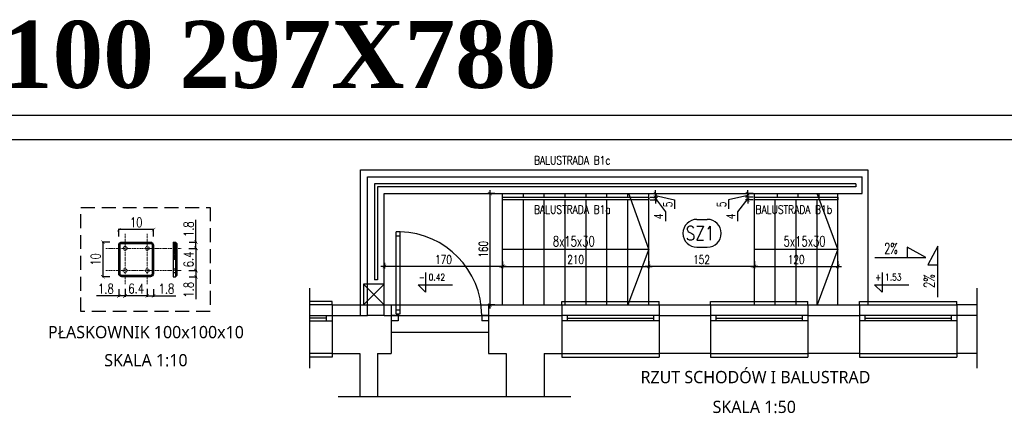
# Model space of a CAD drawing. Header units: millimetres. Extents: x 31969 to 285678, y -69766 to -1123.
# Tile 46 of 161: x 140356 to 141772, y -18277 to -17692. Entities that reach past the tile are written whole.
import ezdxf
from ezdxf.enums import TextEntityAlignment as Align
from ezdxf.lldxf.tags import DXFTag

# ---------------------------------------------------------------- set-up
doc = ezdxf.new("R2010")
doc.units = ezdxf.units.MM
for name, pattern in [('ACAD_ISO10W100', [18, 12, -3, 0, -3]), ('HIDDEN', [0.375, 0.25, -0.125]), ('KRE_16_8', [24, 16, -8])]:
    doc.linetypes.add(name, pattern=pattern)
for name, color, linetype in [('a-balustrady detal', 5, 'Continuous'), ('a-biblioteka', 251, 'Continuous'), ('a-izolacja 1', 3, 'Continuous'), ('a-koty', 1, 'Continuous'), ('a-opis 1', 3, 'Continuous'), ('a-opis 2', 1, 'Continuous'), ('a-przerywana', 250, 'HIDDEN'), ('a-ramka', 7, 'Continuous'), ('a-schody', 3, 'Continuous'), ('a-stolarka drzwiowa', 3, 'Continuous'), ('a-stolarka okienna', 3, 'Continuous'), ('a-szkło', 4, 'Continuous'), ('a-widokowa', 3, 'Continuous'), ('a-wymiary', 11, 'Continuous'), ('A_detal', 150, 'Continuous'), ('A_ponad', 252, 'KRE_16_8'), ('A_widokowe_1', 4, 'Continuous')]:
    doc.layers.add(name, color=color, linetype=linetype)
doc.layers.add('a-pomocnicza', color=42, linetype='Continuous', plot=False)
doc.styles.add('PRZEKRÓJ2', font='l_10646.ttf')
doc.styles.add('STYLE2', font='timesbd.ttf')
doc.styles.add('WYMIAR', font='romans.shx', dxfattribs={"width": 0.8})
doc.styles.add('WYMIARY', font='simplex.shx', dxfattribs={"width": 0.75})
tags = doc.linetypes.add('DASHED', pattern=[0.75, 0.5, -0.25]).pattern_tags.tags
tags[6:7] = [DXFTag(74, 4), DXFTag(75, 0), DXFTag(340, '0'), DXFTag(46, 1.0), DXFTag(50, 0.0), DXFTag(44, 0.0), DXFTag(45, 0.0)]
tags[4:5] = [DXFTag(74, 4), DXFTag(75, 0), DXFTag(340, '0'), DXFTag(46, 1.0), DXFTag(50, 0.0), DXFTag(44, 0.0), DXFTag(45, 0.0)]
doc.dimstyles.new('MAREK50', dxfattribs={"dimtxt": 12.5, "dimasz": 5, "dimexe": 3, "dimexo": 2, "dimgap": 3.5, "dimtad": 1, "dimdec": 1, "dimdsep": 46, "dimtxsty": 'WYMIARY', "dimblk1": 'ARCHTICK', "dimblk2": 'ARCHTICK', "dimsah": 1, "dimcen": 2.5, "dimdle": 5, "dimadec": 0, "dimazin": 0, "dimtfac": 1, "dimtdec": 1, "dimtmove": 1, "dimatfit": 3, "dimldrblk": 'ARCHTICK', "dimfxl": 0, "dimtolj": 1, "dimtzin": 0, "dimarcsym": 0})
pattern_1 = [(315, (-1274062.8455, -194434.7474), (1.1225320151, 1.1225320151), []), (45, (-1274062.8455, -194434.7474), (-1.1225320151, 1.1225320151), [])]

# ---------------------------------------------------------------- blocks, each defined once
blk = doc.blocks.new('_ARCHTICK')
at = {"color": 0, "linetype": 'ByBlock', "const_width": 0.15}
blk.add_lwpolyline([(-0.5, -0.5), (0.5, 0.5)], dxfattribs=at)
blk = doc.blocks.new('*D558')
at = {"layer": 'a-wymiary', "color": 0, "lineweight": -2, "ltscale": 100}
for p, q in [((141039.1, -17942), (141029.5, -17942)), ((141032.5, -18107), (141032.5, -17937)), ((141039.1, -18102), (141029.5, -18102))]:
    blk.add_line(p, q, dxfattribs=at)
at = {"layer": 'DEFPOINTS', "color": 0, "ltscale": 100}
for p in [(141032.5, -17942), (141041.1, -17942), (141041.1, -18102)]:
    blk.add_point(p, dxfattribs=at)
at = {"layer": 'a-wymiary', "color": 0, "lineweight": -2, "ltscale": 100, "xscale": 5, "yscale": 5, "zscale": 5}
for p, rotation in [((141032.5, -17942), 90), ((141032.5, -18102), 270)]:
    blk.add_blockref('_ARCHTICK', p, dxfattribs=dict(at, rotation=rotation))
at = {"layer": 'a-wymiary', "color": 0, "ltscale": 100, "insert": (141022.8, -18022), "char_height": 12.5, "attachment_point": 5, "rotation": 90, "style": 'WYMIARY'}
blk.add_mtext('\\A1;160', dxfattribs=at)
blk = doc.blocks.new('*D559')
at = {"layer": 'a-wymiary', "color": 0, "lineweight": -2, "ltscale": 100}
for p, q in [((141050.5, -18039.6), (141050.5, -18049.6)), ((141260.5, -18039), (141260.5, -18049.6)), ((141045.5, -18046.6), (141265.5, -18046.6))]:
    blk.add_line(p, q, dxfattribs=at)
at = {"layer": 'DEFPOINTS', "color": 0, "ltscale": 100}
for p in [(141050.5, -18037.6), (141260.5, -18037), (141260.5, -18046.6)]:
    blk.add_point(p, dxfattribs=at)
at = {"layer": 'a-wymiary', "color": 0, "lineweight": -2, "ltscale": 100, "xscale": 5, "yscale": 5, "zscale": 5, "rotation": 180}
blk.add_blockref('_ARCHTICK', (141050.5, -18046.6), dxfattribs=at)
at = {"layer": 'a-wymiary', "color": 0, "lineweight": -2, "ltscale": 100, "xscale": 5, "yscale": 5, "zscale": 5}
blk.add_blockref('_ARCHTICK', (141260.5, -18046.6), dxfattribs=at)
at = {"layer": 'a-wymiary', "color": 0, "ltscale": 100, "insert": (141155.5, -18036.9), "char_height": 12.5, "attachment_point": 5, "style": 'WYMIARY'}
blk.add_mtext('\\A1;210', dxfattribs=at)
blk = doc.blocks.new('*D560')
at = {"layer": 'a-wymiary', "color": 0, "lineweight": -2, "ltscale": 100}
for p, q in [((141412.5, -18039), (141412.5, -18049.6)), ((141532.5, -18039), (141532.5, -18049.6)), ((141407.5, -18046.6), (141537.5, -18046.6))]:
    blk.add_line(p, q, dxfattribs=at)
at = {"layer": 'DEFPOINTS', "color": 0, "ltscale": 100}
for p in [(141412.5, -18037), (141532.5, -18037), (141532.5, -18046.6)]:
    blk.add_point(p, dxfattribs=at)
at = {"layer": 'a-wymiary', "color": 0, "lineweight": -2, "ltscale": 100, "xscale": 5, "yscale": 5, "zscale": 5, "rotation": 180}
blk.add_blockref('_ARCHTICK', (141412.5, -18046.6), dxfattribs=at)
at = {"layer": 'a-wymiary', "color": 0, "lineweight": -2, "ltscale": 100, "xscale": 5, "yscale": 5, "zscale": 5}
blk.add_blockref('_ARCHTICK', (141532.5, -18046.6), dxfattribs=at)
at = {"layer": 'a-wymiary', "color": 0, "ltscale": 100, "insert": (141472.5, -18036.9), "char_height": 12.5, "attachment_point": 5, "style": 'WYMIARY'}
blk.add_mtext('\\A1;120', dxfattribs=at)
blk = doc.blocks.new('*D563')
at = {"layer": 'a-wymiary', "color": 0, "lineweight": -2, "ltscale": 100}
for p, q in [((140880.5, -18041.6), (140880.5, -18049.6)), ((141050.5, -18041.6), (141050.5, -18049.6)), ((141055.5, -18046.6), (140875.5, -18046.6))]:
    blk.add_line(p, q, dxfattribs=at)
at = {"layer": 'DEFPOINTS', "color": 0, "ltscale": 100}
for p in [(140880.5, -18039.6), (141050.5, -18039.6), (140880.5, -18046.6)]:
    blk.add_point(p, dxfattribs=at)
at = {"layer": 'a-wymiary', "color": 0, "lineweight": -2, "ltscale": 100, "xscale": 5, "yscale": 5, "zscale": 5, "rotation": 180}
blk.add_blockref('_ARCHTICK', (140880.5, -18046.6), dxfattribs=at)
at = {"layer": 'a-wymiary', "color": 0, "lineweight": -2, "ltscale": 100, "xscale": 5, "yscale": 5, "zscale": 5}
blk.add_blockref('_ARCHTICK', (141050.5, -18046.6), dxfattribs=at)
at = {"layer": 'a-wymiary', "color": 0, "ltscale": 100, "insert": (140965.5, -18036.9), "char_height": 12.5, "attachment_point": 5, "style": 'WYMIARY'}
blk.add_mtext('\\A1;170', dxfattribs=at)
blk = doc.blocks.new('*D564')
at = {"layer": 'a-wymiary', "color": 0, "lineweight": -2, "ltscale": 100}
for p, q in [((141260.5, -18039), (141260.5, -18049.6)), ((141412.5, -18039), (141412.5, -18049.6)), ((141417.5, -18046.6), (141255.5, -18046.6))]:
    blk.add_line(p, q, dxfattribs=at)
at = {"layer": 'DEFPOINTS', "color": 0, "ltscale": 100}
for p in [(141260.5, -18037), (141412.5, -18037), (141260.5, -18046.6)]:
    blk.add_point(p, dxfattribs=at)
at = {"layer": 'a-wymiary', "color": 0, "lineweight": -2, "ltscale": 100, "xscale": 5, "yscale": 5, "zscale": 5, "rotation": 180}
blk.add_blockref('_ARCHTICK', (141260.5, -18046.6), dxfattribs=at)
at = {"layer": 'a-wymiary', "color": 0, "lineweight": -2, "ltscale": 100, "xscale": 5, "yscale": 5, "zscale": 5}
blk.add_blockref('_ARCHTICK', (141412.5, -18046.6), dxfattribs=at)
at = {"layer": 'a-wymiary', "color": 0, "ltscale": 100, "insert": (141336.5, -18036.9), "char_height": 12.5, "attachment_point": 5, "style": 'WYMIARY'}
blk.add_mtext('\\A1;152', dxfattribs=at)
blk = doc.blocks.new('*D568')
at = {"layer": 'a-wymiary', "color": 0, "lineweight": -2, "ltscale": 100}
for p, q in [((141262.5, -17942), (141273.1, -17942)), ((141270.1, -17942), (141270.1, -17937)), ((141270.1, -17942), (141270.1, -17947)), ((141270.1, -17942), (141270.1, -17947)), ((141270.1, -17944.5), (141297.8, -17950.8)), ((141262.5, -17947), (141273.1, -17947)), ((141270.1, -17947), (141270.1, -17952)), ((141297.8, -17950.8), (141297.8, -17964))]:
    blk.add_line(p, q, dxfattribs=at)
at = {"layer": 'DEFPOINTS', "color": 0, "ltscale": 100}
for p in [(141260.5, -17942), (141260.5, -17947), (141270.1, -17947)]:
    blk.add_point(p, dxfattribs=at)
at = {"layer": 'a-wymiary', "color": 0, "lineweight": -2, "ltscale": 100, "xscale": 5, "yscale": 5, "zscale": 5}
for p, rotation in [((141270.1, -17942), 270), ((141270.1, -17947), 90)]:
    blk.add_blockref('_ARCHTICK', p, dxfattribs=dict(at, rotation=rotation))
at = {"layer": 'a-wymiary', "color": 0, "ltscale": 100, "insert": (141288.1, -17957.4), "char_height": 12.5, "attachment_point": 5, "rotation": 90, "style": 'WYMIARY'}
blk.add_mtext('\\A1;5', dxfattribs=at)
blk = doc.blocks.new('*D569')
at = {"layer": 'a-wymiary', "color": 0, "lineweight": -2, "ltscale": 100}
for p, q in [((141270.1, -17947), (141270.1, -17942)), ((141262.5, -17947), (141273.1, -17947)), ((141262.5, -17951), (141273.1, -17951)), ((141270.1, -17947), (141270.1, -17951)), ((141270.1, -17947), (141270.1, -17951)), ((141270.1, -17949), (141284.6, -17968)), ((141270.1, -17951), (141270.1, -17956)), ((141284.6, -17968), (141284.6, -17981.7))]:
    blk.add_line(p, q, dxfattribs=at)
at = {"layer": 'DEFPOINTS', "color": 0, "ltscale": 100}
for p in [(141260.5, -17947), (141260.5, -17951), (141270.1, -17951)]:
    blk.add_point(p, dxfattribs=at)
at = {"layer": 'a-wymiary', "color": 0, "lineweight": -2, "ltscale": 100, "xscale": 5, "yscale": 5, "zscale": 5}
for p, rotation in [((141270.1, -17947), 270), ((141270.1, -17951), 90)]:
    blk.add_blockref('_ARCHTICK', p, dxfattribs=dict(at, rotation=rotation))
at = {"layer": 'a-wymiary', "color": 0, "ltscale": 100, "insert": (141274.8, -17974.8), "char_height": 12.5, "attachment_point": 5, "rotation": 90, "style": 'WYMIARY'}
blk.add_mtext('\\A1;4', dxfattribs=at)
blk = doc.blocks.new('*D570')
at = {"layer": 'a-wymiary', "color": 0, "lineweight": -2, "ltscale": 100}
for p, q in [((141402.8, -17944.5), (141375.1, -17950.8)), ((141410.5, -17942), (141399.8, -17942)), ((141402.8, -17942), (141402.8, -17937)), ((141402.8, -17942), (141402.8, -17947)), ((141402.8, -17942), (141402.8, -17947)), ((141375.1, -17950.8), (141375.1, -17964)), ((141410.5, -17947), (141399.8, -17947)), ((141402.8, -17947), (141402.8, -17952))]:
    blk.add_line(p, q, dxfattribs=at)
at = {"layer": 'DEFPOINTS', "color": 0, "ltscale": 100}
for p in [(141412.5, -17942), (141402.8, -17947), (141412.5, -17947)]:
    blk.add_point(p, dxfattribs=at)
at = {"layer": 'a-wymiary', "color": 0, "lineweight": -2, "ltscale": 100, "xscale": 5, "yscale": 5, "zscale": 5}
for p, rotation in [((141402.8, -17942), 270), ((141402.8, -17947), 90)]:
    blk.add_blockref('_ARCHTICK', p, dxfattribs=dict(at, rotation=rotation))
at = {"layer": 'a-wymiary', "color": 0, "ltscale": 100, "insert": (141365.4, -17957.4), "char_height": 12.5, "attachment_point": 5, "rotation": 90, "style": 'WYMIARY'}
blk.add_mtext('\\A1;5', dxfattribs=at)
blk = doc.blocks.new('*D571')
at = {"layer": 'a-wymiary', "color": 0, "lineweight": -2, "ltscale": 100}
for p, q in [((141402.8, -17947), (141402.8, -17942)), ((141402.8, -17949), (141388.3, -17968)), ((141410.5, -17947), (141399.8, -17947)), ((141410.5, -17951), (141399.8, -17951)), ((141402.8, -17947), (141402.8, -17951)), ((141402.8, -17947), (141402.8, -17951)), ((141402.8, -17951), (141402.8, -17956)), ((141388.3, -17968), (141388.3, -17981.7))]:
    blk.add_line(p, q, dxfattribs=at)
at = {"layer": 'DEFPOINTS', "color": 0, "ltscale": 100}
for p in [(141402.8, -17951), (141412.5, -17947), (141412.5, -17951)]:
    blk.add_point(p, dxfattribs=at)
at = {"layer": 'a-wymiary', "color": 0, "lineweight": -2, "ltscale": 100, "xscale": 5, "yscale": 5, "zscale": 5}
for p, rotation in [((141402.8, -17947), 270), ((141402.8, -17951), 90)]:
    blk.add_blockref('_ARCHTICK', p, dxfattribs=dict(at, rotation=rotation))
at = {"layer": 'a-wymiary', "color": 0, "ltscale": 100, "insert": (141378.6, -17974.8), "char_height": 12.5, "attachment_point": 5, "rotation": 90, "style": 'WYMIARY'}
blk.add_mtext('\\A1;4', dxfattribs=at)
blk = doc.blocks.new('*D500')
at = {"layer": 'a-wymiary', "color": 0, "lineweight": -2, "ltscale": 100}
for p, q in [((291537.2, 42692.5), (291537.2, 42703.7)), ((291587.2, 42702.5), (291537.2, 42702.5)), ((291587.2, 42692.5), (291587.2, 42703.7))]:
    blk.add_line(p, q, dxfattribs=at)
at = {"layer": 'DEFPOINTS', "color": 0, "ltscale": 100}
for p in [(291537.2, 42702.5), (291537.2, 42675.6), (291587.2, 42675.6)]:
    blk.add_point(p, dxfattribs=at)
at = {"layer": 'a-wymiary', "color": 0, "lineweight": -2, "ltscale": 100, "xscale": 5, "yscale": 5, "zscale": 5, "rotation": 180}
blk.add_blockref('_ARCHTICK', (291537.2, 42702.5), dxfattribs=at)
at = {"layer": 'a-wymiary', "color": 0, "lineweight": -2, "ltscale": 100, "xscale": 5, "yscale": 5, "zscale": 5}
blk.add_blockref('_ARCHTICK', (291587.2, 42702.5), dxfattribs=at)
at = {"layer": 'a-wymiary', "color": 0, "ltscale": 100, "insert": (291562.2, 42713), "char_height": 14, "attachment_point": 5, "style": 'WYMIARY'}
blk.add_mtext('\\A1;10', dxfattribs=at)
blk = doc.blocks.new('*D501')
at = {"layer": 'a-wymiary', "color": 0, "lineweight": -2, "ltscale": 100}
for p, q in [((291578.2, 42617.1), (291578.2, 42605.8)), ((291587.2, 42617.1), (291587.2, 42605.8)), ((291578.2, 42607.1), (291587.2, 42607.1)), ((291587.2, 42607.1), (291619.2, 42607.1))]:
    blk.add_line(p, q, dxfattribs=at)
at = {"layer": 'DEFPOINTS', "color": 0, "ltscale": 100}
for p in [(291578.2, 42643.6), (291587.2, 42643.6), (291578.2, 42607.1)]:
    blk.add_point(p, dxfattribs=at)
at = {"layer": 'a-wymiary', "color": 0, "lineweight": -2, "ltscale": 100, "xscale": 5, "yscale": 5, "zscale": 5, "rotation": 180}
blk.add_blockref('_ARCHTICK', (291578.2, 42607.1), dxfattribs=at)
at = {"layer": 'a-wymiary', "color": 0, "lineweight": -2, "ltscale": 100, "xscale": 5, "yscale": 5, "zscale": 5}
blk.add_blockref('_ARCHTICK', (291587.2, 42607.1), dxfattribs=at)
at = {"layer": 'a-wymiary', "color": 0, "ltscale": 100, "insert": (291605.7, 42617.6), "char_height": 14, "attachment_point": 5, "style": 'WYMIARY'}
blk.add_mtext('\\A1;1.8', dxfattribs=at)
blk = doc.blocks.new('*D502')
at = {"layer": 'a-wymiary', "color": 0, "lineweight": -2}
for p, q in [((291546.2, 42617.3), (291546.2, 42606.1)), ((291578.2, 42617.3), (291578.2, 42606.1)), ((291578.2, 42607.3), (291546.2, 42607.3))]:
    blk.add_line(p, q, dxfattribs=at)
at = {"layer": 'DEFPOINTS', "color": 0}
for p in [(291578.2, 42643.6), (291546.2, 42623.9), (291546.2, 42607.3)]:
    blk.add_point(p, dxfattribs=at)
at = {"layer": 'a-wymiary', "color": 0, "lineweight": -2, "xscale": 5, "yscale": 5, "zscale": 5, "rotation": 180}
blk.add_blockref('_ARCHTICK', (291546.2, 42607.3), dxfattribs=at)
at = {"layer": 'a-wymiary', "color": 0, "lineweight": -2, "xscale": 5, "yscale": 5, "zscale": 5}
blk.add_blockref('_ARCHTICK', (291578.2, 42607.3), dxfattribs=at)
at = {"layer": 'a-wymiary', "color": 0, "insert": (291562.2, 42617.8), "char_height": 14, "attachment_point": 5, "style": 'WYMIARY'}
blk.add_mtext('\\A1;6.4', dxfattribs=at)
blk = doc.blocks.new('*D503')
at = {"layer": 'a-wymiary', "color": 0, "lineweight": -2, "ltscale": 100}
for p, q in [((291537.2, 42617.1), (291537.2, 42605.8)), ((291546.2, 42617.1), (291546.2, 42605.8)), ((291537.2, 42607.1), (291505.2, 42607.1)), ((291546.2, 42607.1), (291537.2, 42607.1))]:
    blk.add_line(p, q, dxfattribs=at)
at = {"layer": 'DEFPOINTS', "color": 0, "ltscale": 100}
for p in [(291537.2, 42643.6), (291546.2, 42643.6), (291546.2, 42607.1)]:
    blk.add_point(p, dxfattribs=at)
at = {"layer": 'a-wymiary', "color": 0, "lineweight": -2, "ltscale": 100, "xscale": 5, "yscale": 5, "zscale": 5, "rotation": 180}
blk.add_blockref('_ARCHTICK', (291537.2, 42607.1), dxfattribs=at)
at = {"layer": 'a-wymiary', "color": 0, "lineweight": -2, "ltscale": 100, "xscale": 5, "yscale": 5, "zscale": 5}
blk.add_blockref('_ARCHTICK', (291546.2, 42607.1), dxfattribs=at)
at = {"layer": 'a-wymiary', "color": 0, "ltscale": 100, "insert": (291518.7, 42617.6), "char_height": 14, "attachment_point": 5, "style": 'WYMIARY'}
blk.add_mtext('\\A1;1.8', dxfattribs=at)
blk = doc.blocks.new('*D504')
at = {"layer": 'a-wymiary', "color": 0, "lineweight": -2, "ltscale": 100}
for p, q in [((291524.4, 42684.6), (291513.2, 42684.6)), ((291514.4, 42684.6), (291514.4, 42634.6)), ((291524.4, 42634.6), (291513.2, 42634.6))]:
    blk.add_line(p, q, dxfattribs=at)
at = {"layer": 'DEFPOINTS', "color": 0, "ltscale": 100}
for p in [(291546.2, 42684.6), (291514.4, 42634.6), (291546.2, 42634.6)]:
    blk.add_point(p, dxfattribs=at)
at = {"layer": 'a-wymiary', "color": 0, "lineweight": -2, "ltscale": 100, "xscale": 5, "yscale": 5, "zscale": 5}
for p, rotation in [((291514.4, 42684.6), 90), ((291514.4, 42634.6), 270)]:
    blk.add_blockref('_ARCHTICK', p, dxfattribs=dict(at, rotation=rotation))
at = {"layer": 'a-wymiary', "color": 0, "ltscale": 100, "insert": (291503.9, 42659.6), "char_height": 14, "attachment_point": 5, "rotation": 90, "style": 'WYMIARY'}
blk.add_mtext('\\A1;10', dxfattribs=at)
blk = doc.blocks.new('*D505')
at = {"layer": 'a-wymiary', "color": 0, "lineweight": -2, "ltscale": 100}
for p, q in [((291648.2, 42684.6), (291648.2, 42716.6)), ((291638.2, 42684.6), (291649.4, 42684.6)), ((291638.2, 42675.6), (291649.4, 42675.6)), ((291648.2, 42675.6), (291648.2, 42684.6))]:
    blk.add_line(p, q, dxfattribs=at)
at = {"layer": 'DEFPOINTS', "color": 0, "ltscale": 100}
for p in [(291615.4, 42684.6), (291615.4, 42675.6), (291648.2, 42675.6)]:
    blk.add_point(p, dxfattribs=at)
at = {"layer": 'a-wymiary', "color": 0, "lineweight": -2, "ltscale": 100, "xscale": 5, "yscale": 5, "zscale": 5}
for p, rotation in [((291648.2, 42684.6), 90), ((291648.2, 42675.6), 270)]:
    blk.add_blockref('_ARCHTICK', p, dxfattribs=dict(at, rotation=rotation))
at = {"layer": 'a-wymiary', "color": 0, "ltscale": 100, "insert": (291637.7, 42703.1), "char_height": 14, "attachment_point": 5, "rotation": 90, "style": 'WYMIARY'}
blk.add_mtext('\\A1;1.8', dxfattribs=at)
blk = doc.blocks.new('*D506')
at = {"layer": 'a-wymiary', "color": 0, "lineweight": -2}
for p, q in [((291638, 42675.6), (291649.2, 42675.6)), ((291648, 42675.6), (291648, 42643.6)), ((291638, 42643.6), (291649.2, 42643.6))]:
    blk.add_line(p, q, dxfattribs=at)
at = {"layer": 'DEFPOINTS', "color": 0}
for p in [(291615.4, 42675.6), (291624.3, 42643.6), (291648, 42643.6)]:
    blk.add_point(p, dxfattribs=at)
at = {"layer": 'a-wymiary', "color": 0, "lineweight": -2, "xscale": 5, "yscale": 5, "zscale": 5}
for p, rotation in [((291648, 42675.6), 90), ((291648, 42643.6), 270)]:
    blk.add_blockref('_ARCHTICK', p, dxfattribs=dict(at, rotation=rotation))
at = {"layer": 'a-wymiary', "color": 0, "insert": (291637.5, 42659.6), "char_height": 14, "attachment_point": 5, "rotation": 90, "style": 'WYMIARY'}
blk.add_mtext('\\A1;6.4', dxfattribs=at)
blk = doc.blocks.new('*D507')
at = {"layer": 'a-wymiary', "color": 0, "lineweight": -2, "ltscale": 100}
for p, q in [((291638.2, 42643.6), (291649.4, 42643.6)), ((291648.2, 42643.6), (291648.2, 42634.6)), ((291638.2, 42634.6), (291649.4, 42634.6)), ((291648.2, 42634.6), (291648.2, 42602.6))]:
    blk.add_line(p, q, dxfattribs=at)
at = {"layer": 'DEFPOINTS', "color": 0, "ltscale": 100}
for p in [(291615.4, 42643.6), (291648.2, 42643.6), (291615.4, 42634.6)]:
    blk.add_point(p, dxfattribs=at)
at = {"layer": 'a-wymiary', "color": 0, "lineweight": -2, "ltscale": 100, "xscale": 5, "yscale": 5, "zscale": 5}
for p, rotation in [((291648.2, 42643.6), 90), ((291648.2, 42634.6), 270)]:
    blk.add_blockref('_ARCHTICK', p, dxfattribs=dict(at, rotation=rotation))
at = {"layer": 'a-wymiary', "color": 0, "ltscale": 100, "insert": (291637.7, 42616.1), "char_height": 14, "attachment_point": 5, "rotation": 90, "style": 'WYMIARY'}
blk.add_mtext('\\A1;1.8', dxfattribs=at)
blk = doc.blocks.new('A$C26DB4816')
at = {"layer": 'A_widokowe_1', "ltscale": 15}
h = blk.add_hatch(dxfattribs=at)
h.set_pattern_fill('ANSI37', color=256, scale=0.5, angle=-90, style=0)
h.set_pattern_definition(pattern_1)
h.paths.add_polyline_path([(135.77, 99.89), (132.77, 99.89), (132.77, 93.64), (135.77, 93.64)])
h.paths.add_polyline_path([(135.77, 93.64), (132.77, 93.64), (132.77, 88.14), (135.77, 88.14)])
h.paths.add_polyline_path([(135.77, 88.14), (137.77, 88.14), (137.77, 93.64), (135.77, 93.64)])
h.paths.add_polyline_path([(135.77, 93.64), (137.77, 93.64), (137.77, 97.89), (135.77, 99.89)])
h = blk.add_hatch(dxfattribs=at)
h.set_pattern_fill('ANSI37', color=256, scale=0.5, angle=-90, style=0)
h.set_pattern_definition(pattern_1)
h.paths.add_polyline_path([(135.77, 74.89), (135.77, 88.14), (132.77, 88.14), (132.77, 74.89)])
h.paths.add_polyline_path([(137.77, 88.14), (135.77, 88.14), (135.77, 74.89), (137.77, 74.89)])
at = {"layer": 'a-balustrady detal', "ltscale": 0.05}
for p, q in [((132.77, 99.89), (132.77, 93.64)), ((132.77, 99.89), (135.77, 99.89)), ((135.77, 99.89), (137.77, 97.89)), ((132.77, 93.64), (132.77, 88.14)), ((132.77, 93.64), (137.77, 93.64)), ((132.77, 88.14), (132.77, 49.89)), ((132.77, 88.14), (137.77, 88.14)), ((137.77, 97.89), (137.77, 93.64)), ((137.77, 93.64), (137.77, 88.14)), ((137.77, 88.14), (137.77, 51.89)), ((135.77, 74.89), (135.77, 49.89)), ((132.77, 49.89), (135.77, 49.89)), ((135.77, 49.89), (137.77, 51.89))]:
    blk.add_line(p, q, dxfattribs=at)
for points in [[(54.34, 64.89), (54.34, 95.39, -0.4142136), (58.84, 99.89), (99.84, 99.89, -0.4142136), (104.34, 95.39), (104.34, 64.89)], [(56.34, 64.89), (56.34, 95.39, -0.4142136), (58.84, 97.89), (99.84, 97.89, -0.4142136), (102.34, 95.39), (102.34, 64.89)], [(104.34, 64.89), (104.34, 54.39, -0.4142136), (99.84, 49.89), (58.84, 49.89, -0.4142136), (54.34, 54.39), (54.34, 64.89)], [(102.34, 64.89), (102.34, 54.39, -0.4142136), (99.84, 51.89), (58.84, 51.89, -0.4142136), (56.34, 54.39), (56.34, 64.89)]]:
    blk.add_lwpolyline(points, format="xyb", dxfattribs=at)
at = {"layer": 'a-biblioteka', "linetype": 'ACAD_ISO10W100', "lineweight": 0, "ltscale": 0.2}
for p, q in [((63.34, 39.2), (63.34, 111.53)), ((95.34, 39.2), (95.34, 111.53)), ((35.92, 90.89), (144.27, 90.89)), ((35.68, 58.89), (144.03, 58.89))]:
    blk.add_line(p, q, dxfattribs=at)
for centre in [(63.58, 90.89), (95.34, 90.89), (63.34, 58.89), (95.34, 58.89)]:
    blk.add_circle(centre, 2.75, dxfattribs=at)
at = {"layer": 'a-przerywana', "color": 3, "ltscale": 80}
blk.add_lwpolyline([(0, 149.76), (185.65, 149.76), (185.65, 0), (0, 0)], close=True, dxfattribs=at)
at = {"layer": 'A_detal'}
blk.add_line((137.77, 74.89), (132.77, 74.89), dxfattribs=at)
at = {"layer": 'A_ponad', "color": 4, "ltscale": 0.05}
blk.add_line((135.77, 99.89), (135.77, 74.89), dxfattribs=at)
at = {"layer": 'A_ponad', "color": 4, "ltscale": 0.008}
for p, q in [((132.77, 61.64), (137.77, 61.64)), ((132.77, 56.14), (137.77, 56.14))]:
    blk.add_line(p, q, dxfattribs=at)
at = {"layer": 'a-wymiary', "ltscale": 100}
dim = blk.add_linear_dim(base=(54.34, 117.73), p1=(104.34, 90.89), p2=(54.34, 90.89), text='10', dimstyle='MAREK50', override={"dimfxl": 10}, dxfattribs=at)
dim.commit()
dim.dimension.update_dxf_attribs({"geometry": '*D500', "text_midpoint": (79.34, 128.23), "insert": (-291482.83, -42584.74)})
for base, p1, p2, angle, picture, middle in [((165.36, 90.89), (132.54, 99.89), (132.54, 90.89), 90, '*D505', (165.36, 118.39)), ((63.34, 22.33), (54.34, 58.89), (63.34, 58.89), 180, '*D503', (35.84, 22.33)), ((165.36, 58.89), (132.54, 49.89), (132.54, 58.89), 270, '*D507', (165.36, 31.39))]:
    dim = blk.add_linear_dim(base=base, p1=p1, p2=p2, angle=angle, text='1.8', dimstyle='MAREK50', override={"dimfxl": 10}, dxfattribs=at)
    dim.commit()
    dim.dimension.update_dxf_attribs({"geometry": picture, "text_midpoint": middle, "dimtype": 128, "insert": (-291482.83, -42584.74)})
dim = blk.add_linear_dim(base=(31.61, 49.89), p1=(63.34, 99.89), p2=(63.34, 49.89), angle=90, text='10', dimstyle='MAREK50', override={"dimfxl": 10}, dxfattribs=at)
dim.commit()
dim.dimension.update_dxf_attribs({"geometry": '*D504', "text_midpoint": (21.11, 74.89), "insert": (-291482.83, -42584.74)})
at = {"layer": 'a-wymiary'}
dim = blk.add_linear_dim(base=(165.13, 58.89), p1=(132.54, 90.89), p2=(141.43, 58.89), angle=90, text='6.4', dimstyle='MAREK50', override={"dimtmove": 1, "dimfxl": 10}, dxfattribs=at)
dim.commit()
dim.dimension.update_dxf_attribs({"geometry": '*D506', "text_midpoint": (154.63, 74.89), "insert": (-291482.83, -42584.74)})
dim = blk.add_linear_dim(base=(63.34, 22.56), p1=(95.34, 58.89), p2=(63.34, 39.2), text='6.4', dimstyle='MAREK50', override={"dimtmove": 1, "dimfxl": 10}, dxfattribs=at)
dim.commit()
dim.dimension.update_dxf_attribs({"geometry": '*D502', "text_midpoint": (79.34, 33.06), "insert": (-291482.83, -42584.74)})
at = {"layer": 'a-wymiary', "ltscale": 100}
dim = blk.add_linear_dim(base=(95.34, 22.33), p1=(104.34, 58.89), p2=(95.34, 58.89), text='1.8', dimstyle='MAREK50', override={"dimfxl": 10}, dxfattribs=at)
dim.commit()
dim.dimension.update_dxf_attribs({"geometry": '*D501', "text_midpoint": (122.84, 22.33), "dimtype": 128, "insert": (-291482.83, -42584.74)})

msp = doc.modelspace()

# ---------------------------------------------------------------- linework, layer by layer
at = {"layer": 'a-balustrady detal', "ltscale": 0.5}
for p, q in [((140866.46, -17928.01), (140866.46, -18066.01)), ((141558.46, -17928.01), (140866.46, -17928.01)), ((141558.46, -17928.01), (141558.46, -17932.01)), ((140870.46, -17932.01), (140870.46, -18066.01)), ((141558.46, -17932.01), (140870.46, -17932.01)), ((140870.46, -18066.01), (140866.46, -18066.01))]:
    msp.add_line(p, q, dxfattribs=at)
for points in [[(141050.46, -17947.01), (141260.46, -17947.01), (141260.46, -17951.01), (141050.46, -17951.01)], [(141412.46, -17947.01), (141532.46, -17947.01), (141532.46, -17951.01), (141412.46, -17951.01)]]:
    msp.add_lwpolyline(points, close=True, dxfattribs=at)
at = {"layer": 'a-izolacja 1'}
for p, q in [((140805.46, -18117.01), (140856.46, -18117.01)), ((140880.46, -18117.01), (140890.46, -18117.01)), ((141030.46, -18117.01), (141135.46, -18117.01)), ((141275.46, -18117.01), (141349.46, -18117.01)), ((141489.46, -18117.01), (141563.46, -18117.01)), ((141732.09, -18117.01), (141703.46, -18117.01))]:
    msp.add_line(p, q, dxfattribs=at)
at = {"layer": 'a-koty'}
for points in [[(140939.84, -18055.62), (140939.84, -18083.55), (140929.22, -18072.94), (140978.55, -18072.94)], [(141595.87, -18055.62), (141595.87, -18083.55), (141585.26, -18072.94), (141634.59, -18072.94)]]:
    msp.add_lwpolyline(points, dxfattribs=at)
at = {"layer": 'a-opis 1', "ltscale": 10}
for p, q in [((141632.1, -18018.89), (141632.1, -18033.62)), ((141658.75, -18033.62), (141632.1, -18018.89)), ((141676.26, -18017.75), (141661.53, -18044.4)), ((141676.26, -18091.06), (141676.26, -18017.75)), ((141585.43, -18033.62), (141658.75, -18033.62)), ((141661.53, -18044.4), (141676.26, -18044.4))]:
    msp.add_line(p, q, dxfattribs=at)
at = {"layer": 'a-ramka', "ltscale": 0.5, "elevation": -38205}
for points in [[(144106.66, -19314.31), (140206.66, -19314.31), (140206.66, -17829.31), (144106.66, -17829.31)], [(140331.66, -17864.31), (144071.66, -17864.31), (144071.66, -19279.31), (140331.66, -19279.31)]]:
    msp.add_lwpolyline(points, close=True, dxfattribs=at)
at = {"layer": 'a-schody'}
for p, q in [((141050.46, -18102.01), (141050.46, -17942.01)), ((141080.46, -17947.01), (141080.46, -17942.01)), ((141110.46, -17947.01), (141110.46, -17942.01)), ((141140.46, -17947.01), (141140.46, -17942.01)), ((141170.46, -17947.01), (141170.46, -17942.01)), ((141200.46, -17947.01), (141200.46, -17942.01)), ((141230.46, -17947.01), (141230.46, -17942.01)), ((141260.46, -18022.01), (141231.96, -17942.01)), ((141260.46, -18102.01), (141260.46, -17942.01)), ((141412.46, -18102.01), (141412.46, -17942.01)), ((141445.46, -17947.01), (141445.46, -17942.01)), ((141475.46, -17947.01), (141475.46, -17942.01)), ((141532.46, -18022.01), (141502.46, -17942.01)), ((141505.46, -17947.01), (141505.46, -17942.01)), ((141532.46, -18102.01), (141532.46, -17942.01)), ((141080.46, -18102.01), (141080.46, -17951.01)), ((141110.46, -18102.01), (141110.46, -17951.01)), ((141140.46, -18102.01), (141140.46, -17951.01)), ((141170.46, -18102.01), (141170.46, -17951.01)), ((141200.46, -18102.01), (141200.46, -17951.01)), ((141230.46, -18102.01), (141230.46, -17951.01)), ((141442.46, -18102.01), (141442.46, -17951.01)), ((141472.46, -18102.01), (141472.46, -17951.01)), ((141502.46, -18102.01), (141502.46, -17951.01)), ((141329.77, -17979), (141344.77, -17979)), ((141050.46, -18022.01), (141260.46, -18022.01)), ((141260.46, -18022.01), (141230.46, -18102.01)), ((141329.77, -18019.09), (141344.77, -18019.09)), ((141412.46, -18022.01), (141532.46, -18022.01)), ((141532.46, -18022.01), (141502.46, -18102.01))]:
    msp.add_line(p, q, dxfattribs=at)
for centre, start, end in [((141329.77, -17999.05), 90, 270), ((141344.77, -17999.05), 270, 90)]:
    msp.add_arc(centre, 20.05, start, end, dxfattribs=at)
at = {"layer": 'a-stolarka drzwiowa'}
for p, q in [((140897.46, -18115.01), (140897.46, -17997.05)), ((140903.46, -17997.05), (140897.46, -17997.05)), ((140903.46, -18115.01), (140903.46, -17997.05)), ((140903.46, -18003.05), (140897.46, -18003.05)), ((140897.46, -18109.01), (140903.46, -18109.01)), ((140897.46, -18115.01), (140903.46, -18115.01)), ((140900.46, -18117.01), (140890.46, -18117.01)), ((140900.46, -18125.01), (140890.46, -18125.01)), ((140900.46, -18117.01), (140900.46, -18125.01)), ((141030.46, -18117.01), (141020.46, -18117.01)), ((141020.46, -18117.01), (141020.46, -18125.01)), ((141030.46, -18125.01), (141020.46, -18125.01))]:
    msp.add_line(p, q, dxfattribs=at)
msp.add_circle((140899.46, -18116.01), 1, dxfattribs=at)
at = {"layer": 'a-stolarka drzwiowa', "linetype": 'DASHED', "lineweight": 25, "ltscale": 20}
msp.add_arc((140900.46, -18117.01), 120, 0, 88.56746, dxfattribs=at)
at = {"layer": 'a-stolarka okienna', "linetype": 'DASHED', "lineweight": 25, "ltscale": 40}
for p, q in [((140846.46, -18117.01), (140846.46, -17908.01)), ((140846.46, -17908.01), (141575.46, -17908.01)), ((141575.46, -17908.01), (141575.46, -18102.01)), ((140773, -18077.95), (140773, -18193.08)), ((141732.09, -18077.95), (141732.09, -18193.08)), ((140814.21, -18233.75), (141148.69, -18233.75))]:
    msp.add_line(p, q, dxfattribs=at)
at = {"layer": 'a-stolarka okienna', "ltscale": 40}
for p, q in [((140805.46, -18097.01), (140773, -18097.01)), ((140805.46, -18102.01), (140805.46, -18097.01)), ((141135.46, -18102.01), (141135.46, -18097.01)), ((141135.46, -18097.01), (141275.46, -18097.01)), ((141275.46, -18102.01), (141275.46, -18097.01)), ((141349.46, -18102.01), (141349.46, -18097.01)), ((141349.46, -18097.01), (141489.46, -18097.01)), ((141489.46, -18102.01), (141489.46, -18097.01)), ((141563.46, -18102.01), (141563.46, -18097.01)), ((141563.46, -18097.01), (141703.46, -18097.01)), ((141703.46, -18102.01), (141703.46, -18097.01)), ((140805.46, -18172.01), (140805.46, -18177.01)), ((141135.46, -18172.01), (141135.46, -18177.01)), ((141275.46, -18172.01), (141275.46, -18177.01)), ((141349.46, -18172.01), (141349.46, -18177.01)), ((141489.46, -18172.01), (141489.46, -18177.01)), ((141563.46, -18172.01), (141563.46, -18177.01)), ((141703.46, -18172.01), (141703.46, -18177.01)), ((140805.46, -18177.01), (140773, -18177.01)), ((141135.46, -18177.01), (141275.46, -18177.01)), ((141349.46, -18177.01), (141489.46, -18177.01)), ((141563.46, -18177.01), (141703.46, -18177.01))]:
    msp.add_line(p, q, dxfattribs=at)
at = {"layer": 'a-stolarka okienna', "linetype": 'DASHED', "lineweight": 25, "ltscale": 20}
for p, q in [((140805.46, -18102.01), (140773, -18102.01)), ((140890.46, -18102.01), (141030.46, -18102.01)), ((141135.46, -18102.01), (141275.46, -18102.01)), ((141349.46, -18102.01), (141489.46, -18102.01)), ((141563.46, -18102.01), (141703.46, -18102.01)), ((140890.46, -18117.01), (141030.46, -18117.01)), ((140890.46, -18141.01), (141030.46, -18141.01)), ((140805.46, -18172.01), (140773, -18172.01)), ((141135.46, -18172.01), (141275.46, -18172.01)), ((141349.46, -18172.01), (141489.46, -18172.01)), ((141563.46, -18172.01), (141703.46, -18172.01))]:
    msp.add_line(p, q, dxfattribs=at)
at = {"layer": 'a-stolarka okienna'}
for p, q in [((140773, -18117.01), (140805.46, -18117.01)), ((140773, -18125.01), (140805.23, -18125.01)), ((140797.23, -18125.01), (140797.23, -18117.01)), ((141275.46, -18117.01), (141135.46, -18117.01)), ((141275.46, -18125.01), (141135.68, -18125.01)), ((141143.68, -18125.01), (141143.68, -18117.01)), ((141267.68, -18125.01), (141267.68, -18117.01)), ((141489.46, -18117.01), (141349.46, -18117.01)), ((141489.46, -18125.01), (141349.68, -18125.01)), ((141357.68, -18125.01), (141357.68, -18117.01)), ((141481.68, -18125.01), (141481.68, -18117.01)), ((141703.46, -18117.01), (141563.46, -18117.01)), ((141703.46, -18125.01), (141563.68, -18125.01)), ((141571.68, -18125.01), (141571.68, -18117.01)), ((141695.68, -18125.01), (141695.68, -18117.01))]:
    msp.add_line(p, q, dxfattribs=at)
at = {"layer": 'a-szkło', "ltscale": 2}
for p, q in [((140797.23, -18121.01), (140773, -18121.01)), ((141143.68, -18121.01), (141267.68, -18121.01)), ((141357.68, -18121.01), (141481.68, -18121.01)), ((141571.68, -18121.01), (141695.68, -18121.01))]:
    msp.add_line(p, q, dxfattribs=at)
at = {"layer": 'a-widokowa'}
for p, q in [((140856.46, -18117.01), (140856.46, -17918.01)), ((140856.46, -17918.01), (141567.46, -17918.01)), ((141567.46, -17942.01), (141567.46, -17918.01)), ((140880.46, -18117.01), (140880.46, -17942.01)), ((140880.46, -17942.01), (141567.46, -17942.01)), ((140880.46, -18072.01), (140850.46, -18072.01)), ((140850.46, -18072.01), (140850.46, -18102.01)), ((140850.46, -18102.01), (140880.46, -18072.01)), ((140880.46, -18102.01), (140850.46, -18072.01)), ((140805.46, -18102.01), (140856.46, -18102.01)), ((140805.46, -18102.01), (140805.46, -18172.01)), ((140856.46, -18102.01), (140880.46, -18102.01)), ((140880.46, -18102.01), (140890.46, -18102.01)), ((140890.46, -18102.01), (140890.46, -18172.01)), ((141030.46, -18102.01), (141135.46, -18102.01)), ((141030.46, -18102.01), (141030.46, -18172.01)), ((141135.46, -18102.01), (141135.46, -18172.01)), ((141275.46, -18102.01), (141275.46, -18172.01)), ((141275.46, -18102.01), (141349.46, -18102.01)), ((141349.46, -18102.01), (141349.46, -18172.01)), ((141489.46, -18102.01), (141489.46, -18172.01)), ((141489.46, -18102.01), (141563.46, -18102.01)), ((141563.46, -18102.01), (141563.46, -18172.01)), ((141703.46, -18102.01), (141703.46, -18172.01)), ((141732.09, -18102.01), (141703.46, -18102.01)), ((140880.46, -18117.01), (140856.46, -18117.01)), ((140805.46, -18172.01), (140845.46, -18172.01)), ((140845.46, -18172.01), (140845.46, -18233.75)), ((140870.46, -18172.01), (140890.46, -18172.01)), ((140870.46, -18172.01), (140870.46, -18233.75)), ((141030.46, -18172.01), (141055.46, -18172.01)), ((141055.46, -18172.01), (141055.46, -18233.75)), ((141110.46, -18172.01), (141135.46, -18172.01)), ((141110.46, -18172.01), (141110.46, -18233.75)), ((141349.46, -18172.01), (141275.46, -18172.01)), ((141563.46, -18172.01), (141489.46, -18172.01)), ((141732.09, -18172.01), (141703.46, -18172.01))]:
    msp.add_line(p, q, dxfattribs=at)

# ---------------------------------------------------------------- block references
at = {"layer": 'a-schody', "ltscale": 100}
msp.add_blockref('A$C26DB4816', (140444.41, -18111.55), dxfattribs=at)

# ---------------------------------------------------------------- texts
at = {"layer": 'a-koty', "char_height": 9.9, "width": 231.4877, "attachment_point": 1, "style": 'WYMIAR'}
for s, insert in [('- 0.42', (140929.94, -18057.19)), ('+ 1.53', (141585.98, -18057.19))]:
    msp.add_mtext(s, dxfattribs=dict(at, insert=insert))
at = {"layer": 'a-opis 2', "ltscale": 40, "style": 'PRZEKRÓJ2'}
for s, height, p in [('PŁASKOWNIK 100x100x10', 17.6356, (140537.82, -18141.1)), ('SKALA 1:10', 17.636, (140537.82, -18181.5)), ('RZUT SCHODÓW I BALUSTRAD', 17.6356, (141413.99, -18205.79)), ('SKALA 1:50', 17.636, (141412.22, -18248.62))]:
    msp.add_text(s, height=height, dxfattribs=at).set_placement(p, align=Align.MIDDLE_CENTER)
at = {"layer": 'a-opis 2', "char_height": 12, "width": 173.7387, "attachment_point": 1, "style": 'WYMIAR'}
for s, insert in [('BALUSTRADA B1c', (141095.65, -17888.12)), ('BALUSTRADA B1a', (141095.65, -17958.82)), ('BALUSTRADA B1b', (141414.01, -17958.82))]:
    msp.add_mtext(s, dxfattribs=dict(at, insert=insert))
at = {"layer": 'a-pomocnicza', "ltscale": 2, "insert": (140209.44, -17693.58), "char_height": 64.2978, "width": 1749.1512, "attachment_point": 1, "style": 'STYLE2'}
msp.add_mtext('{\\H1.5x;1:100 297X780}', dxfattribs=at)
at = {"layer": 'a-schody', "style": 'WYMIAR', "width": 0.7}
for s, p in [('8x15x30', (141122.7, -18010.47)), ('5x15x30', (141454.44, -18010.47))]:
    msp.add_text(s, height=15, dxfattribs=at).set_placement(p, align=Align.MIDDLE_LEFT)
msp.add_text('2%%%', height=15, dxfattribs=at).set_placement((141598.85, -18028.43))
msp.add_text('2%%%', height=15, rotation=90, dxfattribs=at).set_placement((141671.08, -18077.64))
at = {"layer": 'a-schody', "insert": (141355.04, -18008.94), "char_height": 20.047, "width": 23.6587, "attachment_point": 9, "style": 'WYMIAR'}
msp.add_mtext('SZ1', dxfattribs=at)

# ---------------------------------------------------------------- dimensions: what is measured, and where the dimension line sits
at = {"layer": 'a-wymiary', "ltscale": 100}
dim = msp.add_linear_dim(base=(141032.55, -17942.01), p1=(141041.08, -18102.01), p2=(141041.08, -17942.01), angle=90, dimstyle='MAREK50', override={"dimfxl": 10}, dxfattribs=at)
dim.commit()
dim.dimension.update_dxf_attribs({"geometry": '*D558', "text_midpoint": (141022.8, -18022.01)})
for base, p1, p2, picture, middle in [((141270.14, -17947.01), (141260.46, -17942.01), (141260.46, -17947.01), '*D568', (141297.81, -17954.26)), ((141270.14, -17951.01), (141260.46, -17947.01), (141260.46, -17951.01), '*D569', (141284.58, -17971.45)), ((141402.77, -17947.01), (141412.46, -17942.01), (141412.46, -17947.01), '*D570', (141375.1, -17954.26)), ((141402.77, -17951.01), (141412.46, -17947.01), (141412.46, -17951.01), '*D571', (141388.34, -17971.45))]:
    dim = msp.add_linear_dim(base=base, p1=p1, p2=p2, angle=90, dimstyle='MAREK50', override={"dimfxl": 10}, dxfattribs=at)
    dim.commit()
    dim.dimension.update_dxf_attribs({"geometry": picture, "text_midpoint": middle, "dimtype": 160})
for base, p1, p2, picture, middle in [((140880.46, -18046.64), (141050.46, -18039.57), (140880.46, -18039.57), '*D563', (140965.46, -18036.89)), ((141260.46, -18046.64), (141050.46, -18037.57), (141260.46, -18036.96), '*D559', (141155.46, -18036.89)), ((141260.46, -18046.64), (141412.46, -18036.96), (141260.46, -18036.96), '*D564', (141336.46, -18036.89)), ((141532.46, -18046.64), (141412.46, -18036.96), (141532.46, -18036.96), '*D560', (141472.46, -18036.89))]:
    dim = msp.add_linear_dim(base=base, p1=p1, p2=p2, dimstyle='MAREK50', override={"dimfxl": 10}, dxfattribs=at)
    dim.commit()
    dim.dimension.update_dxf_attribs({"geometry": picture, "text_midpoint": middle})

doc.saveas('drawing.dxf')
